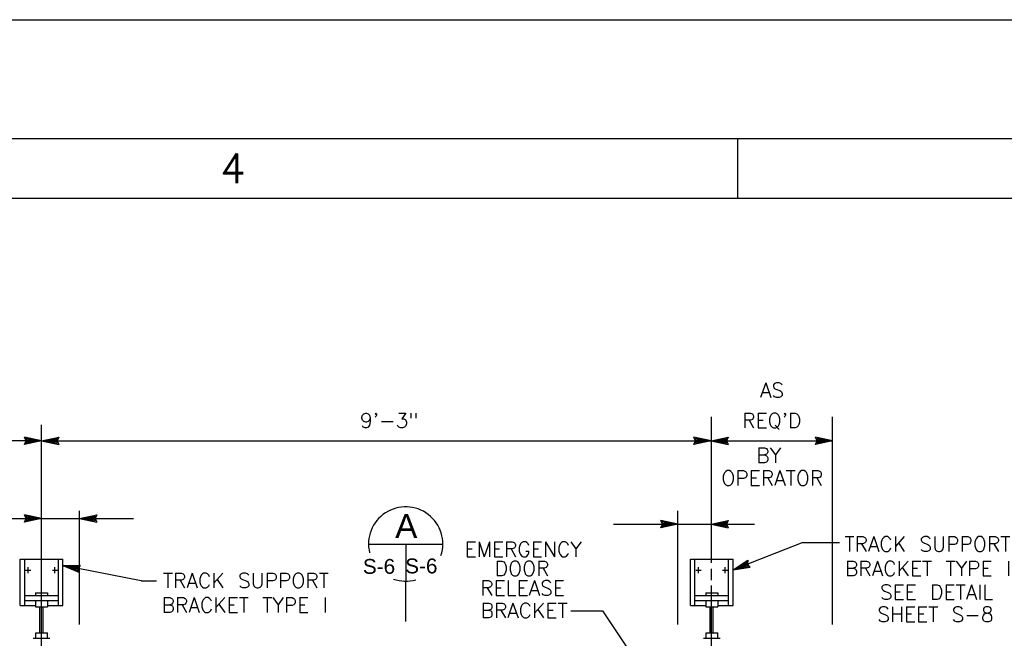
# Model space of a CAD drawing. Extents: x -27.8 to 14.2, y -21.6 to 8.4.
# Tile 10 of 30: x -16.8 to -8.5, y 3.2 to 8.4. Entities that reach past the tile are written whole.
import ezdxf
from ezdxf.enums import TextEntityAlignment as Align

# ---------------------------------------------------------------- set-up
doc = ezdxf.new("R2010")
doc.units = 0
doc.header["$MEASUREMENT"] = 0
doc.layers.add('01', color=7, linetype='CONTINUOUS')
doc.layers.add('02', color=7, linetype='CONTINUOUS')
doc.styles.add('ARIAL', font='Arial')
doc.styles.add('TXT_SHX', font='txt.shx')

msp = doc.modelspace()

# ---------------------------------------------------------------- linework, layer by layer
at = {"layer": '01', "color": 7, "linetype": 'CONTINUOUS'}
for p, q in [((-27.7858, 8.3574), (14.2142, 8.3574)), ((-26.7858, 7.3574), (13.2142, 7.3574)), ((-10.7858, 7.3574), (-10.7858, 6.8574)), ((-25.2858, 6.8574), (12.7142, 6.8574)), ((-11.0068, 5.0184), (-11.0068, 3.7914)), ((-9.9838, 3.2714), (-9.9838, 5.0184)), ((-16.6408, 2.8964), (-16.6408, 4.9514)), ((-16.6408, 4.8164), (-21.7178, 4.8164)), ((-16.6408, 4.8164), (-16.7848, 4.8474)), ((-16.7708, 4.8164), (-16.7848, 4.8474)), ((-16.6408, 4.8164), (-16.7848, 4.7854)), ((-16.7848, 4.7854), (-16.7708, 4.8164)), ((-16.6778, 4.8164), (-16.7718, 4.8364)), ((-16.7628, 4.8164), (-16.7718, 4.8364)), ((-16.6778, 4.8164), (-16.7718, 4.7964)), ((-16.7718, 4.7964), (-16.7628, 4.8164)), ((-16.7138, 4.8164), (-16.7588, 4.8254)), ((-16.7548, 4.8164), (-16.7588, 4.8254)), ((-16.7138, 4.8164), (-16.7588, 4.8064)), ((-16.7588, 4.8064), (-16.7548, 4.8164)), ((-16.6408, 4.8164), (-16.4968, 4.8474)), ((-16.6408, 4.8164), (-11.0068, 4.8164)), ((-16.6408, 4.8164), (-16.4968, 4.7854)), ((-16.6038, 4.8164), (-16.5098, 4.8364)), ((-16.6038, 4.8164), (-16.5098, 4.7964)), ((-16.5678, 4.8164), (-16.5228, 4.8264)), ((-16.5678, 4.8164), (-16.5228, 4.8074)), ((-16.5228, 4.8264), (-16.5268, 4.8164)), ((-16.5268, 4.8164), (-16.5228, 4.8074)), ((-16.5098, 4.8364), (-16.5188, 4.8164)), ((-16.5188, 4.8164), (-16.5098, 4.7964)), ((-16.4968, 4.8474), (-16.5108, 4.8164)), ((-16.5108, 4.8164), (-16.4968, 4.7854)), ((-11.0068, 4.8164), (-11.1508, 4.8474)), ((-11.1368, 4.8164), (-11.1508, 4.8474)), ((-11.0068, 4.8164), (-11.1508, 4.7854)), ((-11.1508, 4.7854), (-11.1368, 4.8164)), ((-11.0438, 4.8164), (-11.1378, 4.8364)), ((-11.1288, 4.8164), (-11.1378, 4.8364)), ((-11.0438, 4.8164), (-11.1378, 4.7964)), ((-11.1378, 4.7964), (-11.1288, 4.8164)), ((-11.0798, 4.8164), (-11.1248, 4.8254)), ((-11.1208, 4.8164), (-11.1248, 4.8254)), ((-11.0798, 4.8164), (-11.1248, 4.8064)), ((-11.1248, 4.8064), (-11.1208, 4.8164)), ((-11.0068, 4.8164), (-10.8628, 4.8474)), ((-11.0068, 4.8164), (-9.9838, 4.8164)), ((-11.0068, 4.8164), (-10.8628, 4.7854)), ((-10.9698, 4.8164), (-10.8758, 4.8364)), ((-10.9698, 4.8164), (-10.8758, 4.7964)), ((-10.9338, 4.8164), (-10.8888, 4.8264)), ((-10.9338, 4.8164), (-10.8888, 4.8074)), ((-10.8888, 4.8264), (-10.8928, 4.8164)), ((-10.8928, 4.8164), (-10.8888, 4.8074)), ((-10.8758, 4.8364), (-10.8848, 4.8164)), ((-10.8848, 4.8164), (-10.8758, 4.7964)), ((-10.8628, 4.8474), (-10.8768, 4.8164)), ((-10.8768, 4.8164), (-10.8628, 4.7854)), ((-9.9838, 4.8164), (-10.1278, 4.8474)), ((-10.1138, 4.8164), (-10.1278, 4.8474)), ((-9.9838, 4.8164), (-10.1278, 4.7854)), ((-10.1278, 4.7854), (-10.1138, 4.8164)), ((-10.0208, 4.8164), (-10.1148, 4.8364)), ((-10.1058, 4.8164), (-10.1148, 4.8364)), ((-10.0208, 4.8164), (-10.1148, 4.7964)), ((-10.1148, 4.7964), (-10.1058, 4.8164)), ((-10.0568, 4.8164), (-10.1018, 4.8254)), ((-10.0978, 4.8164), (-10.1018, 4.8254)), ((-10.0568, 4.8164), (-10.1018, 4.8064)), ((-10.1018, 4.8064), (-10.0978, 4.8164)), ((-16.3208, 3.2714), (-16.3208, 4.2284)), ((-11.2868, 3.2714), (-11.2868, 4.2284)), ((-17.0318, 4.1634), (-16.6408, 4.1634)), ((-16.6408, 4.1634), (-16.7848, 4.1944)), ((-16.7708, 4.1634), (-16.7848, 4.1944)), ((-16.6408, 4.1634), (-16.7848, 4.1324)), ((-16.7848, 4.1324), (-16.7708, 4.1634)), ((-16.6778, 4.1634), (-16.7718, 4.1834)), ((-16.7628, 4.1634), (-16.7718, 4.1834)), ((-16.6778, 4.1634), (-16.7718, 4.1434)), ((-16.7718, 4.1434), (-16.7628, 4.1634)), ((-16.7138, 4.1634), (-16.7588, 4.1724)), ((-16.7548, 4.1634), (-16.7588, 4.1724)), ((-16.7138, 4.1634), (-16.7588, 4.1534)), ((-16.7588, 4.1534), (-16.7548, 4.1634)), ((-16.6408, 4.1634), (-16.3208, 4.1634)), ((-16.3208, 4.1634), (-16.1768, 4.1944)), ((-16.3208, 4.1634), (-15.8658, 4.1634)), ((-16.3208, 4.1634), (-16.1768, 4.1324)), ((-16.2838, 4.1634), (-16.1898, 4.1834)), ((-16.2838, 4.1634), (-16.1898, 4.1434)), ((-16.2478, 4.1634), (-16.2028, 4.1734)), ((-16.2478, 4.1634), (-16.2028, 4.1544)), ((-16.2028, 4.1734), (-16.2068, 4.1634)), ((-16.2068, 4.1634), (-16.2028, 4.1544)), ((-16.1898, 4.1834), (-16.1988, 4.1634)), ((-16.1988, 4.1634), (-16.1898, 4.1434)), ((-16.1768, 4.1944), (-16.1908, 4.1634)), ((-16.1908, 4.1634), (-16.1768, 4.1324)), ((-11.2868, 4.1144), (-11.4308, 4.1454)), ((-11.4168, 4.1144), (-11.4308, 4.1454)), ((-11.0068, 4.1144), (-10.8628, 4.1454)), ((-10.8628, 4.1454), (-10.8768, 4.1144)), ((-11.8288, 4.1144), (-11.2868, 4.1144)), ((-11.2868, 4.1144), (-11.4308, 4.0834)), ((-11.4308, 4.0834), (-11.4168, 4.1144)), ((-11.3238, 4.1144), (-11.4178, 4.1344)), ((-11.4088, 4.1144), (-11.4178, 4.1344)), ((-11.3238, 4.1144), (-11.4178, 4.0944)), ((-11.4178, 4.0944), (-11.4088, 4.1144)), ((-11.3598, 4.1144), (-11.4048, 4.1234)), ((-11.4008, 4.1144), (-11.4048, 4.1234)), ((-11.3598, 4.1144), (-11.4048, 4.1044)), ((-11.4048, 4.1044), (-11.4008, 4.1144)), ((-11.2868, 4.1144), (-11.0068, 4.1144)), ((-11.0068, 4.1144), (-10.6418, 4.1144)), ((-11.0068, 4.1144), (-10.8628, 4.0834)), ((-10.9698, 4.1144), (-10.8758, 4.1344)), ((-10.9698, 4.1144), (-10.8758, 4.0944)), ((-10.9338, 4.1144), (-10.8888, 4.1244)), ((-10.9338, 4.1144), (-10.8888, 4.1054)), ((-10.8888, 4.1244), (-10.8928, 4.1144)), ((-10.8928, 4.1144), (-10.8888, 4.1054)), ((-10.8758, 4.1344), (-10.8848, 4.1144)), ((-10.8848, 4.1144), (-10.8758, 4.0944)), ((-10.8768, 4.1144), (-10.8628, 4.0834)), ((-10.2338, 3.9604), (-10.8218, 3.7314)), ((-10.2338, 3.9604), (-9.9258, 3.9604)), ((-16.8198, 3.4324), (-16.8198, 3.8204)), ((-16.8198, 3.8204), (-16.4618, 3.8204)), ((-16.7828, 3.4354), (-16.7828, 3.8204)), ((-16.4988, 3.4324), (-16.4988, 3.8204)), ((-16.4618, 3.4324), (-16.4618, 3.8204)), ((-11.1798, 3.4324), (-11.1798, 3.8204)), ((-11.1798, 3.8204), (-10.8218, 3.8204)), ((-11.1428, 3.4354), (-11.1428, 3.8204)), ((-10.8588, 3.4324), (-10.8588, 3.8204)), ((-10.8218, 3.4324), (-10.8218, 3.8204)), ((-10.8218, 3.7314), (-10.6988, 3.8124)), ((-10.6988, 3.8124), (-10.7008, 3.7784)), ((-16.7538, 3.7034), (-16.7538, 3.7524)), ((-16.5278, 3.7034), (-16.5278, 3.7524)), ((-16.4618, 3.7684), (-16.3148, 3.7714)), ((-15.8038, 3.6394), (-16.4618, 3.7684)), ((-16.4618, 3.7684), (-16.3268, 3.7104)), ((-16.4258, 3.7614), (-16.3298, 3.7624)), ((-16.4258, 3.7614), (-16.3368, 3.7234)), ((-16.3898, 3.7544), (-16.3438, 3.7554)), ((-16.3898, 3.7544), (-16.3478, 3.7364)), ((-16.3438, 3.7554), (-16.3498, 3.7464)), ((-16.3498, 3.7464), (-16.3478, 3.7364)), ((-16.3298, 3.7624), (-16.3418, 3.7454)), ((-16.3418, 3.7454), (-16.3368, 3.7234)), ((-16.3148, 3.7714), (-16.3338, 3.7434)), ((-16.3338, 3.7434), (-16.3268, 3.7104)), ((-11.1138, 3.7034), (-11.1138, 3.7524)), ((-11.0068, 3.7404), (-11.0068, 3.6454)), ((-10.8878, 3.7034), (-10.8878, 3.7524)), ((-10.8218, 3.7314), (-10.6768, 3.7544)), ((-10.7878, 3.7444), (-10.7068, 3.7974)), ((-10.7878, 3.7444), (-10.6928, 3.7604)), ((-10.7538, 3.7574), (-10.7158, 3.7834)), ((-10.7538, 3.7574), (-10.7088, 3.7654)), ((-10.7158, 3.7834), (-10.7158, 3.7724)), ((-10.7158, 3.7724), (-10.7088, 3.7654)), ((-10.7068, 3.7974), (-10.7078, 3.7754)), ((-10.7078, 3.7754), (-10.6928, 3.7604)), ((-10.7008, 3.7784), (-10.6768, 3.7544)), ((-16.7758, 3.7284), (-16.7308, 3.7284)), ((-16.5498, 3.7284), (-16.5048, 3.7284)), ((-11.1358, 3.7284), (-11.0908, 3.7284)), ((-10.9098, 3.7284), (-10.8648, 3.7284)), ((-15.8038, 3.6394), (-15.6748, 3.6394)), ((-11.0068, 3.5984), (-11.0068, 3.0164)), ((-16.7828, 3.5144), (-16.4988, 3.5144)), ((-16.6918, 3.5374), (-16.5898, 3.5374)), ((-16.6918, 3.5374), (-16.6918, 3.5144)), ((-16.5898, 3.5374), (-16.5898, 3.5144)), ((-11.1428, 3.5144), (-10.8588, 3.5144)), ((-11.0518, 3.5374), (-10.9498, 3.5374)), ((-11.0518, 3.5374), (-11.0518, 3.5144)), ((-10.9498, 3.5374), (-10.9498, 3.5144)), ((-16.8198, 3.4324), (-16.6918, 3.4324)), ((-16.7808, 3.4724), (-16.4988, 3.4724)), ((-16.6918, 3.4724), (-16.6918, 3.4214)), ((-16.6918, 3.4214), (-16.5898, 3.4214)), ((-16.6558, 3.2024), (-16.6558, 3.4214)), ((-16.6278, 3.2024), (-16.6278, 3.4214)), ((-16.5918, 3.4324), (-16.4618, 3.4324)), ((-16.5898, 3.4724), (-16.5898, 3.4214)), ((-11.1798, 3.4324), (-11.0518, 3.4324)), ((-11.1408, 3.4724), (-10.8588, 3.4724)), ((-11.0518, 3.4724), (-11.0518, 3.4214)), ((-11.0518, 3.4214), (-10.9498, 3.4214)), ((-11.0158, 3.2024), (-11.0158, 3.4214)), ((-10.9878, 3.2024), (-10.9878, 3.4214)), ((-10.9518, 3.4324), (-10.8218, 3.4324)), ((-10.9498, 3.4724), (-10.9498, 3.4214)), ((-12.1868, 3.3874), (-11.9208, 3.3874)), ((-11.9208, 3.3874), (-11.4028, 2.6104)), ((-16.7108, 3.1554), (-16.5708, 3.1554)), ((-16.6878, 3.1554), (-16.6878, 3.2024)), ((-16.6878, 3.2024), (-16.5908, 3.2024)), ((-16.5908, 3.1554), (-16.5908, 3.2024)), ((-11.0708, 3.1554), (-10.9308, 3.1554)), ((-11.0478, 3.1554), (-11.0478, 3.2024)), ((-11.0478, 3.2024), (-10.9508, 3.2024)), ((-10.9508, 3.1554), (-10.9508, 3.2024))]:
    msp.add_line(p, q, dxfattribs=at)
at = {"layer": '02', "color": 7, "linetype": 'CONTINUOUS'}
for p, q in [((-13.8888, 3.9484), (-13.2648, 3.9484)), ((-13.5768, 3.9484), (-13.5768, 3.6364)), ((-13.5768, 3.2964), (-13.5768, 3.6364))]:
    msp.add_line(p, q, dxfattribs=at)
for start, end in [(341.96976, 193.81208), (251.04049, 285.74671)]:
    msp.add_arc((-13.5768, 3.9484), 0.3125, start, end, dxfattribs=at)

# ---------------------------------------------------------------- texts
at = {"layer": '01', "color": 7, "linetype": 'CONTINUOUS', "style": 'TXT_SHX', "width": 1.002}
msp.add_text('4', height=0.25, dxfattribs=at).set_placement((-15.0293, 6.9824), align=Align.CENTER)
at = {"layer": '01', "color": 7, "linetype": 'CONTINUOUS', "style": 'TXT_SHX'}
for s, p in [('AS', (-10.4935, 5.1794)), ('9\'-3"', (-13.7149, 4.9244)), ("REQ'D", (-10.496, 4.9244)), ('BY', (-10.5216, 4.6314)), ('OPERATOR', (-10.4916, 4.4404)), ('EMERGENCY', (-12.5882, 3.8414)), ('DOOR', (-12.5967, 3.6804)), ('RELEASE', (-12.5928, 3.5154)), ('BRACKET', (-12.58, 3.3264))]:
    msp.add_text(s, height=0.125, dxfattribs=at).set_placement(p, align=Align.CENTER)
for s, height, p in [('TRACK SUPPORT', 0.124998, (-9.8848, 3.8854)), ('BRACKET TYPE I', 0.124998, (-9.8798, 3.6794)), ('TRACK SUPPORT', 0.124998, (-15.6198, 3.5784)), ('SEE DETAIL', 0.125, (-9.5858, 3.4814)), ('BRACKET TYPE I', 0.124998, (-15.6298, 3.3724)), ('SHEET S-8', 0.125, (-9.6088, 3.2944))]:
    msp.add_text(s, height=height, dxfattribs=at).set_placement(p)
at = {"layer": '02', "color": 7, "linetype": 'CONTINUOUS', "style": 'ARIAL'}
for s, height, p in [('A', 0.2, (-13.5717, 3.9994)), ('S-6', 0.125, (-13.8011, 3.6974)), ('S-6', 0.125, (-13.4451, 3.7014))]:
    msp.add_text(s, height=height, dxfattribs=at).set_placement(p, align=Align.CENTER)

doc.saveas('drawing.dxf')
